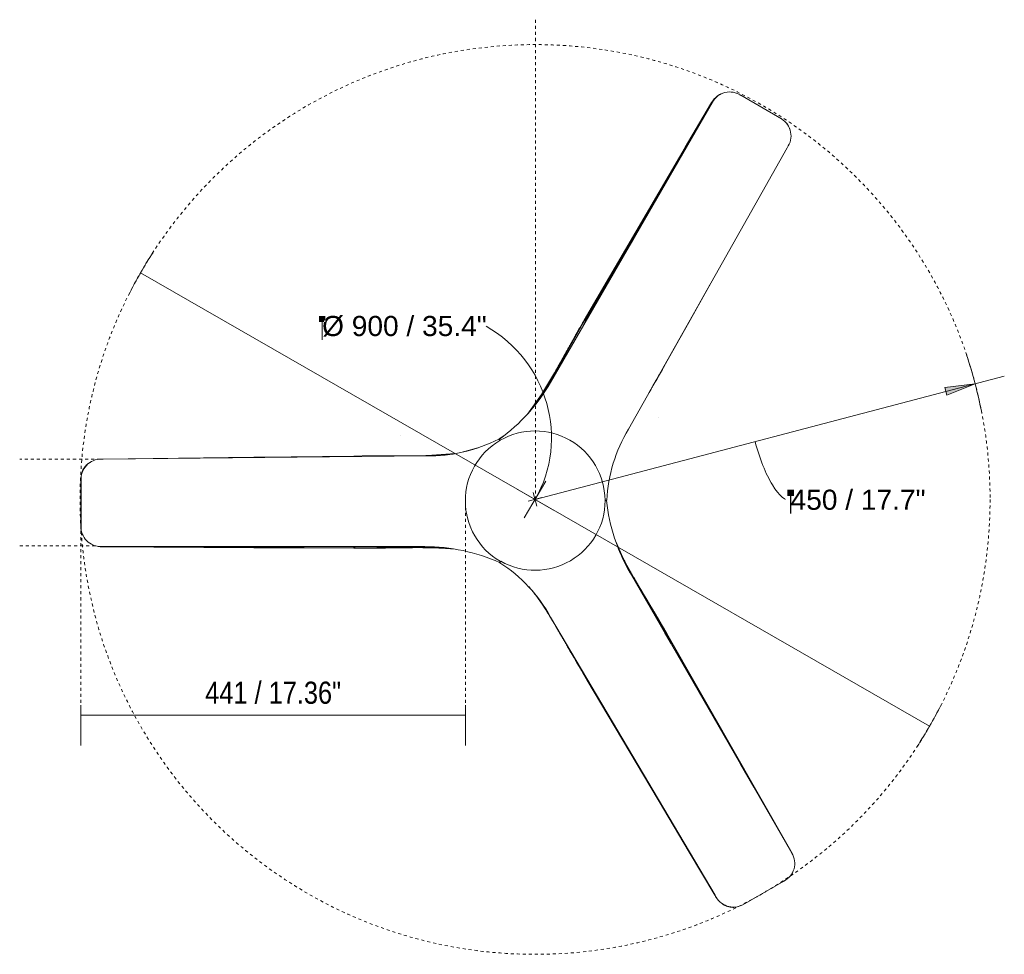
# Model space of a CAD drawing. Header units: millimetres. Extents: x 5811 to 10618, y 166 to 7072.
# Tile 9 of 9: x 9639 to 10618, y 6143 to 7072. Entities that reach past the tile are written whole.
import ezdxf

# ---------------------------------------------------------------- set-up
doc = ezdxf.new("R2010")
doc.units = ezdxf.units.MM
doc.linetypes.add('Dash', pattern=[6, 3, -3])
doc.linetypes.add('Punto', pattern=[4.7625, 0, -4.7625])
for name, color, linetype, lineweight in [('Aparatos eléctricos', 7, 'Continuous', 9), ('Cotas', 7, 'Continuous', 9), ('Cotas-10', 7, 'Continuous', 9), ('Lighthing Fixture Detail Wide Black', 7, 'Continuous', 20)]:
    doc.layers.add(name, color=color, linetype=linetype, lineweight=lineweight)
doc.layers.add('Lighthing Fixture Dim Grey Dash', color=7, linetype='Dash', lineweight=9, true_color=0xd2d2d2)
doc.layers.add('Ligthing Fixture ADD', color=7, linetype='Punto', lineweight=9, true_color=0xffffff)
doc.styles.add('Arial', font='arial.ttf', dxfattribs={"height": 20})
doc.styles.add('Arial Narrow', font='ARIALN.TTF', dxfattribs={"height": 22})
doc.dimstyles.new('Diameter_-_3mm_Arial', dxfattribs={"dimscale": 304.8, "dimtxt": 20.405188, "dimasz": 0, "dimexe": 0.07874, "dimexo": 0, "dimgap": 0.049213, "dimtad": 3, "dimjust": 3, "dimtih": 1, "dimtoh": 1, "dimdec": 0, "dimzin": 0, "dimdsep": 46, "dimtxsty": 'Arial', "dimblk1": 'NONE', "dimblk2": 'NONE', "dimsah": 1, "dimcen": 0.09, "dimadec": 0, "dimazin": 0, "dimtfac": 1, "dimtdec": 4, "dimtix": 1, "dimtmove": 0, "dimatfit": 2, "dimfxl": 1, "dimtvp": 1, "dimtolj": 1, "dimtzin": 0, "dimarcsym": 2})
doc.dimstyles.new('FARO_-_2_2mm_Arial_Narrow_mm_Inch_Horiz', dxfattribs={"dimscale": 304.8, "dimtxt": 22.515481, "dimasz": 0, "dimexe": 0.098425, "dimexo": 0.0625, "dimgap": 0.016404, "dimtad": 3, "dimtih": 1, "dimtoh": 1, "dimdec": 0, "dimzin": 0, "dimdsep": 46, "dimtxsty": 'Arial Narrow', "dimblk1": 'NONE', "dimblk2": 'NONE', "dimsah": 1, "dimcen": 0.09, "dimadec": 0, "dimazin": 0, "dimtfac": 1, "dimtdec": 4, "dimtix": 1, "dimtmove": 0, "dimatfit": 3, "dimfxl": 0.032808, "dimfxlon": 1, "dimtvp": 1, "dimtolj": 1, "dimtzin": 0, "dimarcsym": 2})
doc.dimstyles.new('Radial_-_3mm_Arial', dxfattribs={"dimscale": 304.8, "dimtxt": 20.405188, "dimasz": 0.098425, "dimexe": 0.098425, "dimexo": 0, "dimgap": 0.057415, "dimtad": 3, "dimjust": 3, "dimtih": 1, "dimtoh": 1, "dimdec": 0, "dimzin": 0, "dimdsep": 46, "dimtxsty": 'Arial', "dimsah": 1, "dimcen": 0.09, "dimdle": 0.098425, "dimadec": 0, "dimazin": 0, "dimtfac": 1, "dimtdec": 4, "dimtix": 1, "dimtmove": 0, "dimatfit": 2, "dimfxl": 1, "dimtvp": 1, "dimtfill": 1, "dimtolj": 1, "dimtzin": 0, "dimarcsym": 2})

# ---------------------------------------------------------------- blocks, each defined once
blk = doc.blocks.new('33820 - 33820 MINI PUNT S White fan with DC motor-683759-Planta_PDF')
at = {"color": 254, "lineweight": 9, "true_color": 0xcccccc}
for p, q in [((206.43, 401.82), (206.43, 401.82)), ((178.57, 392.3), (51.46, 177.99)), ((178.59, 392.32), (178.59, 392.32)), ((247.79, 377.85), (247.37, 378.11)), ((130.86, 132.05), (254.07, 348.2)), ((254.07, 348.2), (255.12, 350.25)), ((254.07, 348.2), (254.07, 348.2)), ((255.12, 350.25), (255.17, 350.37)), ((255.12, 350.25), (255.17, 350.37)), ((255.12, 350.25), (255.17, 350.37)), ((255.12, 350.25), (255.12, 350.25)), ((256.01, 352.21), (256.01, 352.21)), ((51.46, 177.99), (43.76, 164.92)), ((51.46, 177.99), (51.46, 177.99)), ((135.04, 142.33), (129.61, 132.8)), ((130.26, 132.09), (130.39, 132.32)), ((130.86, 132.05), (130.86, 132.05)), ((-35.66, 61.3), (-35.68, 61.34)), ((-35.68, 61.34), (-35.68, 61.34)), ((-35.25, 61.58), (-35.25, 61.59)), ((-34.75, 60.72), (-34.51, 60.31)), ((-433.74, 45.48), (-434.6, 45.29)), ((-433.34, 45.53), (-433.5, 45.51)), ((-433.5, 45.51), (-433.5, 45.51)), ((-431.35, 45.72), (-433.34, 45.53)), ((-431.35, 45.72), (-433.34, 45.53)), ((-431.35, 45.72), (-431.35, 45.72)), ((-180.26, 47.21), (-429.05, 45.84)), ((-429.05, 45.84), (-429.05, 45.84)), ((-207.05, 45.6), (-180.28, 45.74)), ((-180.28, 45.6), (-180.28, 45.74)), ((-180.26, 47.21), (-180.26, 47.21)), ((-179.99, 46.66), (-180.25, 46.66)), ((-451.65, 23.44), (-451.65, 23.44)), ((-451.65, 23.35), (-451.65, 23.35)), ((-451.63, 24.28), (-451.61, 24.82)), ((-451.63, 24.19), (-451.63, 24.19)), ((-451.61, 25.01), (-451.59, 25.58)), ((-451.59, 25.58), (-451.59, 25.58)), ((-451.55, 26.05), (-451.55, 26.05)), ((-451.66, -22.2), (-451.66, -22.2)), ((-451.66, -22.22), (-451.66, -22.22)), ((-429.51, -41.57), (-429.51, -41.57)), ((-180.33, -44.49), (-233.81, -43.87)), ((-180.33, -44.49), (-180.33, -44.49)), ((-56.99, -52.71), (-73.91, -48.09)), ((-36.17, -61.39), (-36.17, -61.39)), ((-31.86, -64.23), (-35.73, -61.64)), ((-35.73, -61.64), (-35.73, -61.64)), ((-35.23, -60.77), (-34.85, -60.12)), ((-34.98, -60.34), (-34.85, -60.12)), ((-34.98, -60.34), (-34.98, -60.34)), ((-34.82, -60.44), (-34.98, -60.34)), ((-34.82, -60.44), (-34.98, -60.34)), ((128.24, -133.99), (120.79, -120.81)), ((173.6, -214.72), (128.24, -133.99)), ((128.24, -133.99), (128.24, -133.99)), ((128.24, -133.99), (173.6, -214.72)), ((48.78, -179.81), (48.78, -179.82)), ((48.78, -179.82), (174.36, -394.59)), ((49.11, -179.3), (49.24, -179.53)), ((50.49, -178.85), (50.05, -179.1)), ((97.88, -260.9), (50.05, -179.1)), ((252.56, -371.06), (252.81, -370.31)), ((174.36, -394.59), (175.61, -396.52)), ((174.36, -394.59), (174.36, -394.59)), ((175.61, -396.51), (175.61, -396.52)), ((175.61, -396.51), (176.77, -398.14)), ((175.61, -396.52), (176.56, -397.84)), ((176.87, -398.27), (176.87, -398.27)), ((177.34, -398.14), (176.94, -398.37)), ((203.18, -403.96), (203.77, -403.64)), ((204.41, -403.3), (204.55, -403.22))]:
    blk.add_line(p, q, dxfattribs=at)
at = {"color": 254, "lineweight": 9, "true_color": 0xcccccc, "flags": 128}
for points in [[(51.46, 177.99), (115.02, 285.15), (178.58, 392.32)], [(178.58, 392.32), (153.11, 349.37), (127.66, 306.47), (102.24, 263.6), (76.84, 220.78), (51.46, 177.99)], [(246.6, 378.59), (246.46, 378.68), (246.32, 378.76), (246.17, 378.85), (246.03, 378.94), (245.89, 379.02)], [(254.07, 348.2), (192.47, 240.13), (130.86, 132.05)], [(254.07, 348.2), (229.42, 304.95), (204.77, 261.71), (180.13, 218.48), (155.49, 175.26), (130.86, 132.05)], [(255.12, 350.25), (254.92, 349.83), (254.72, 349.42), (254.51, 349.01), (254.3, 348.6), (254.07, 348.2)], [(130.39, 132.32), (154.94, 175.4), (179.54, 218.55), (204.18, 261.78), (217.39, 284.96)], [(80.36, 41.25), (87.82, 57.98), (99.17, 78.4), (130.73, 131.82)], [(130.25, 132.09), (118.9, 112.69), (107.4, 93.46), (96.24, 74.33), (86.57, 56.64)], [(-431.35, 45.72), (-432.42, 45.62), (-433.5, 45.51)], [(-431.35, 45.72), (-430.89, 45.76), (-430.43, 45.79), (-429.97, 45.82), (-429.51, 45.83), (-429.05, 45.84)], [(-429.05, 45.84), (-304.66, 46.52), (-180.26, 47.21)], [(-429.05, 45.84), (-379.27, 46.11), (-329.5, 46.39), (-279.75, 46.66), (-230, 46.93), (-180.26, 47.21)], [(-180.25, 46.66), (-229.84, 46.39), (-279.51, 46.11), (-329.27, 45.84), (-372.91, 45.6)], [(-179.99, 46.66), (-157.52, 46.53), (-135.11, 46.19), (-112.96, 46.09), (-91.59, 46.65), (-90.24, 46.75)], [(-451.63, 24.19), (-451.64, 24.02), (-451.64, 23.85), (-451.65, 23.69), (-451.65, 23.52), (-451.65, 23.35)], [(-180.33, -44.49), (-304.91, -43.03), (-429.5, -41.57)], [(-429.5, -41.57), (-379.57, -42.15), (-329.69, -42.74), (-279.86, -43.32), (-230.07, -43.91), (-180.33, -44.49)], [(-79.59, -47.02), (-107.41, -44.93), (-164.13, -44.63), (-180.33, -44.49)], [(-35.3, -60.9), (-35.44, -61.13), (-35.56, -61.34), (-35.65, -61.5), (-35.71, -61.6), (-35.73, -61.64)], [(-7.76, -86.31), (6.2, -105.58), (18.24, -125.67), (48.65, -179.58)], [(49.11, -179.3), (38, -159.77), (27.08, -140.2), (16.1, -120.96), (4.93, -102.73), (-0.1, -95.32)], [(173.29, -214.18), (152.61, -177.36), (128.24, -133.99)], [(174.36, -394.59), (111.57, -287.2), (48.78, -179.81)], [(174.36, -394.59), (149.23, -351.61), (124.11, -308.65), (98.99, -265.7), (73.88, -222.75), (48.78, -179.82)], [(49.24, -179.53), (74.27, -222.34), (99.35, -265.21), (124.47, -308.17), (149.63, -351.2), (174.83, -394.3)], [(175.61, -396.51), (175.35, -396.14), (175.09, -395.76), (174.84, -395.37), (174.6, -394.98), (174.36, -394.59)], [(175.61, -396.52), (176.24, -397.39), (176.87, -398.27)], [(176.77, -398.14), (176.91, -398.05), (177.15, -397.89)], [(176.94, -398.37), (181.29, -402.72), (182.31, -403.41)], [(204.7, -403.14), (204.85, -403.06), (204.99, -402.98), (205.14, -402.9)]]:
    blk.add_lwpolyline(points, dxfattribs=at)
at = {"color": 254, "lineweight": 9, "true_color": 0xcccccc}
for centre, major_axis, ratio, start_param, end_param in [((256.4, 353.05), (8.88, 19.55), 0.000327, 1.6137, 1.621349), ((-434.43, 45.4), (21.37, 2.09), 0.000794, 1.519435, 1.527084), ((177.41, -399.05), (-12.5, 17.46), 0.000467, 4.756668, 4.764317)]:
    blk.add_ellipse(centre, major_axis=major_axis, ratio=ratio, start_param=start_param, end_param=end_param, dxfattribs=at)
for points, knots in [([(200.79, 403.99), (200.17, 404.12), (198.96, 404.3), (197.29, 404.38), (195.78, 404.32), (194.36, 404.17), (192.71, 403.87), (190.97, 403.38), (189.2, 402.68), (187.62, 401.85), (186.72, 401.27), (186.41, 401.06)], [0.1489061, 0.1489061, 0.1489061, 0.1489061, 0.2, 0.25, 0.3, 0.35, 0.4, 0.475, 0.55, 0.625, 0.6642037, 0.6642037, 0.6642037, 0.6642037]), ([(200.82, 403.98), (200.2, 404.11), (198.4, 404.38), (196.29, 404.38), (194.41, 404.18), (193.01, 403.93), (191.67, 403.59), (190.44, 403.17), (189.24, 402.68), (188.01, 402.07), (187.07, 401.51), (186.56, 401.17), (186.44, 401.09)], [0.1486953, 0.1486953, 0.1486953, 0.1486953, 0.2, 0.3, 0.35, 0.4, 0.45, 0.5, 0.55, 0.6, 0.65, 0.6647419, 0.6647419, 0.6647419, 0.6647419]), ([(178.57, 392.3), (178.57, 392.3), (178.6, 392.29), (178.67, 392.24), (178.72, 392.21), (178.75, 392.2)], [0, 0, 0, 0, 0.2, 0.3, 0.4, 0.4, 0.4, 0.4]), ([(183.61, 398.79), (183.49, 398.67), (183.24, 398.43), (182.99, 398.18), (182.87, 398.05)], [0.78450812, 0.78450812, 0.78450812, 0.78450812, 0.8, 0.81540484, 0.81540484, 0.81540484, 0.81540484]), ([(246.6, 378.59), (246.51, 378.65), (246.37, 378.74), (246.22, 378.82), (246.17, 378.85)], [0, 0, 0, 0, 0.4, 0.6, 0.6, 0.6, 0.6]), ([(255.12, 350.25), (254.99, 349.97), (254.66, 349.27), (254.3, 348.6), (254.07, 348.2)], [0, 0, 0, 0, 0.4, 1, 1, 1, 1]), ([(51.46, 177.99), (45.89, 168.59), (34.86, 149.73), (18.49, 121.37), (5.29, 99.45), (-3.96, 88.11), (-6.41, 85.35)], [0, 0, 0, 0, 0.25, 0.5, 0.75, 0.8341475, 0.8341475, 0.8341475, 0.8341475]), ([(51.46, 177.99), (50.61, 176.56), (49.03, 173.87), (46.69, 169.9), (45.19, 167.36), (43.55, 164.56), (41.82, 161.59), (39.83, 158.2), (38.18, 155.37), (36.19, 151.95), (33.95, 148.1), (31.66, 144.17), (29.56, 140.56), (27.7, 137.36), (25.91, 134.28), (24.2, 131.34), (22.51, 128.43), (20.88, 125.65), (18.83, 122.14), (16.27, 117.79), (12.61, 111.68), (8.91, 105.78), (6.18, 101.69), (4.03, 98.59), (2.38, 96.29), (0.8, 94.17), (-0.28, 92.75), (-0.9, 91.96), (-1, 91.84)], [0, 0, 0, 0, 0.0909091, 0.1363636, 0.1590909, 0.1818182, 0.2272727, 0.25, 0.2727273, 0.2954545, 0.3181818, 0.3409091, 0.3636364, 0.3863636, 0.4090909, 0.4318182, 0.4545455, 0.4772727, 0.5, 0.5454545, 0.5909091, 0.6363636, 0.6818182, 0.7045455, 0.7272727, 0.75, 0.7727273, 0.776954, 0.776954, 0.776954, 0.776954]), ([(51.94, 177.71), (51.86, 177.76), (51.58, 177.92), (51.46, 177.99), (51.46, 177.99)], [0.2885814, 0.2885814, 0.2885814, 0.2885814, 0.5, 1, 1, 1, 1]), ([(82.56, 47.34), (83.09, 48.5), (84.01, 50.42), (85.15, 52.73), (85.93, 54.29), (86.52, 55.46), (87.12, 56.63), (87.94, 58.2), (89.39, 60.95), (91.51, 64.88), (94.15, 69.61), (97.73, 75.92), (102.35, 83.88), (108.03, 93.47), (113.77, 103.05), (121.46, 115.89), (127.15, 125.54), (130.86, 132.05)], [-0.7396312, -0.7396312, -0.7396312, -0.7396312, -0.7083333, -0.6875, -0.6770833, -0.6666667, -0.65625, -0.6458333, -0.625, -0.5833333, -0.5416667, -0.5, -0.4166667, -0.3333333, -0.25, -0.1666667, 0, 0, 0, 0]), ([(130.73, 131.82), (129.67, 129.96), (128.14, 127.31), (126.25, 124.06), (124.87, 121.72), (123.68, 119.69), (122.3, 117.35), (120.48, 114.29), (117.43, 109.18), (114.93, 105), (113.24, 102.18), (111.83, 99.83), (110.54, 97.66), (109.3, 95.59), (108, 93.42), (106.65, 91.15), (104.87, 88.14), (102.59, 84.27), (99.71, 79.35), (97.28, 75.13), (95.28, 71.62), (93.76, 68.91), (92.25, 66.2), (90.33, 62.7), (88.47, 59.24), (86.74, 55.9), (85.53, 53.52), (84.49, 51.42), (83.55, 49.48), (82.92, 48.14), (82.59, 47.42)], [0, 0, 0, 0, 0.0416667, 0.0625, 0.0833333, 0.1041667, 0.125, 0.1666667, 0.2083333, 0.2291667, 0.25, 0.2708333, 0.2916667, 0.3125, 0.3333333, 0.3541667, 0.375, 0.4166667, 0.4583333, 0.5, 0.5208333, 0.5416667, 0.5625, 0.5833333, 0.625, 0.6458333, 0.6666667, 0.6875, 0.7083333, 0.7305282, 0.7305282, 0.7305282, 0.7305282]), ([(130.25, 132.09), (130.17, 132.14), (130.27, 132.08), (130.57, 131.91), (130.69, 131.84), (130.73, 131.82), (130.73, 131.82)], [0, 0, 0, 0, 0.625, 0.75, 0.875, 1, 1, 1, 1]), ([(-35.25, 61.59), (-35.25, 61.59), (-35.23, 61.56), (-35.16, 61.44), (-35.08, 61.29), (-34.94, 61.06), (-34.83, 60.86), (-34.75, 60.72)], [0, 0, 0, 0, 0.2, 0.4, 0.55, 0.7, 1, 1, 1, 1]), ([(-34.82, 60.84), (-34.87, 60.92), (-34.96, 61.08), (-35.07, 61.27), (-35.15, 61.42), (-35.22, 61.54), (-35.25, 61.58), (-35.25, 61.58)], [0, 0, 0, 0, 0.2, 0.4, 0.55, 0.7, 1, 1, 1, 1]), ([(-433.83, 45.33), (-433.83, 45.36), (-433.8, 45.41), (-433.6, 45.47), (-433.54, 45.51), (-433.5, 45.51)], [0.525, 0.525, 0.525, 0.525, 0.65, 0.775, 1, 1, 1, 1]), ([(-431.35, 45.72), (-431.05, 45.75), (-430.28, 45.81), (-429.51, 45.84), (-429.05, 45.84)], [0, 0, 0, 0, 0.4, 1, 1, 1, 1]), ([(-81.48, 47.86), (-83.17, 47.7), (-85.71, 47.49), (-88.71, 47.29), (-90.44, 47.19), (-91.75, 47.11), (-93.07, 47.05), (-94.84, 46.97), (-97.94, 46.85), (-102.41, 46.72), (-107.82, 46.64), (-115.08, 46.58), (-124.29, 46.6), (-135.43, 46.72), (-146.6, 46.9), (-161.56, 47.14), (-172.77, 47.25), (-180.26, 47.21)], [-0.75, -0.75, -0.75, -0.75, -0.7083333, -0.6875, -0.6770833, -0.6666667, -0.65625, -0.6458333, -0.625, -0.5833333, -0.5416667, -0.5, -0.4166667, -0.3333333, -0.25, -0.1666667, 0, 0, 0, 0]), ([(-180, 47.21), (-177.86, 47.22), (-174.79, 47.22), (-171.04, 47.21), (-168.32, 47.19), (-165.96, 47.17), (-163.25, 47.14), (-159.69, 47.1), (-153.74, 47.01), (-148.87, 46.94), (-145.58, 46.88), (-142.84, 46.84), (-140.32, 46.8), (-137.9, 46.77), (-135.37, 46.73), (-132.73, 46.7), (-129.24, 46.66), (-124.74, 46.62), (-119.04, 46.59), (-114.17, 46.59), (-110.13, 46.62), (-107.02, 46.65), (-103.92, 46.7), (-99.93, 46.79), (-96, 46.92), (-92.25, 47.09), (-89.58, 47.23), (-87.24, 47.39), (-84.68, 47.57), (-82.8, 47.73), (-81.48, 47.86)], [0, 0, 0, 0, 0.0416667, 0.0625, 0.0833333, 0.1041667, 0.125, 0.1666667, 0.2083333, 0.2291667, 0.25, 0.2708333, 0.2916667, 0.3125, 0.3333333, 0.3541667, 0.375, 0.4166667, 0.4583333, 0.5, 0.5208333, 0.5416667, 0.5625, 0.5833333, 0.625, 0.6458333, 0.6666667, 0.6875, 0.7083333, 0.7424986, 0.7424986, 0.7424986, 0.7424986]), ([(-179.99, 46.66), (-179.99, 46.57), (-179.99, 46.68), (-179.99, 47.03), (-180, 47.17), (-180, 47.21), (-180, 47.21)], [0, 0, 0, 0, 0.625, 0.75, 0.875, 1, 1, 1, 1]), ([(-451.63, 24.19), (-451.64, 24.08), (-451.64, 23.8), (-451.65, 23.52), (-451.65, 23.35)], [0, 0, 0, 0, 0.4, 1, 1, 1, 1]), ([(-451.59, 25.58), (-451.58, 25.65), (-451.57, 25.81), (-451.56, 25.96), (-451.55, 26.05)], [0, 0, 0, 0, 0.4, 1, 1, 1, 1]), ([(-450.77, -28.01), (-450.56, -28.66), (-449.88, -30.4), (-448.8, -32.26), (-447.69, -33.79), (-446.77, -34.88), (-445.8, -35.87), (-444.83, -36.72), (-443.8, -37.52), (-442.77, -38.2), (-442.08, -38.6), (-441.79, -38.75)], [0.1449421, 0.1449421, 0.1449421, 0.1449421, 0.2, 0.3, 0.35, 0.4, 0.45, 0.5, 0.55, 0.6, 0.6347393, 0.6347393, 0.6347393, 0.6347393]), ([(-450.76, -28.03), (-450.55, -28.69), (-450.08, -29.87), (-449.3, -31.4), (-448.5, -32.68), (-447.65, -33.83), (-446.58, -35.11), (-445.28, -36.37), (-443.78, -37.55), (-442.51, -38.36), (-441.8, -38.74), (-441.72, -38.79)], [0.1450811, 0.1450811, 0.1450811, 0.1450811, 0.2, 0.25, 0.3, 0.35, 0.4, 0.475, 0.55, 0.625, 0.6353133, 0.6353133, 0.6353133, 0.6353133]), ([(-180.33, -44.06), (-180.33, -44.12), (-180.33, -44.37), (-180.33, -44.49), (-180.33, -44.49)], [0.3735582, 0.3735582, 0.3735582, 0.3735582, 0.5, 1, 1, 1, 1]), ([(-180.33, -44.49), (-169.4, -44.62), (-147.55, -44.74), (-114.98, -44.74), (-93.25, -45.14), (-82.56, -46.44)], [0, 0, 0, 0, 0.25, 0.5, 0.7462212, 0.7462212, 0.7462212, 0.7462212]), ([(-180.33, -44.49), (-178.66, -44.51), (-175.55, -44.54), (-170.93, -44.58), (-167.99, -44.61), (-164.74, -44.63), (-161.31, -44.65), (-157.37, -44.67), (-154.09, -44.68), (-150.14, -44.7), (-145.68, -44.71), (-141.14, -44.73), (-136.96, -44.74), (-133.26, -44.75), (-129.7, -44.77), (-126.3, -44.78), (-122.93, -44.79), (-119.71, -44.81), (-115.65, -44.83), (-110.6, -44.87), (-103.47, -44.99), (-96.52, -45.25), (-91.61, -45.56), (-87.85, -45.87), (-85.03, -46.15), (-83.02, -46.38), (-81.93, -46.52), (-81.68, -46.55)], [0, 0, 0, 0, 0.0909091, 0.1363636, 0.1590909, 0.1818182, 0.2272727, 0.25, 0.2727273, 0.2954545, 0.3181818, 0.3409091, 0.3636364, 0.3863636, 0.4090909, 0.4318182, 0.4545455, 0.4772727, 0.5, 0.5454545, 0.5909091, 0.6363636, 0.6818182, 0.7045455, 0.7272727, 0.75, 0.7568349, 0.7568349, 0.7568349, 0.7568349]), ([(-36.07, -61.22), (-36.09, -61.25), (-36.14, -61.35), (-36.17, -61.39), (-36.17, -61.39)], [0.55, 0.55, 0.55, 0.55, 0.7, 1, 1, 1, 1]), ([(-35.23, -60.77), (-35.29, -60.86), (-35.39, -61.04), (-35.52, -61.27), (-35.62, -61.44), (-35.7, -61.58), (-35.73, -61.63), (-35.73, -61.64)], [0, 0, 0, 0, 0.2, 0.4, 0.55, 0.7, 1, 1, 1, 1]), ([(48.65, -179.58), (47.57, -177.74), (46.03, -175.08), (44.17, -171.82), (42.82, -169.46), (41.66, -167.41), (40.33, -165.04), (38.59, -161.94), (35.68, -156.74), (33.32, -152.49), (31.72, -149.61), (30.38, -147.22), (29.16, -145.01), (27.98, -142.91), (26.75, -140.7), (25.46, -138.39), (23.74, -135.34), (21.53, -131.43), (18.71, -126.48), (16.27, -122.26), (14.22, -118.77), (12.64, -116.1), (11.05, -113.43), (8.98, -110.02), (6.91, -106.68), (4.88, -103.51), (3.42, -101.28), (2.12, -99.32), (0.54, -96.99), (-1.52, -94.05), (-3.9, -90.8), (-5.18, -89.13), (-5.23, -89.07)], [0, 0, 0, 0, 0.0416667, 0.0625, 0.0833333, 0.1041667, 0.125, 0.1666667, 0.2083333, 0.2291667, 0.25, 0.2708333, 0.2916667, 0.3125, 0.3333333, 0.3541667, 0.375, 0.4166667, 0.4583333, 0.5, 0.5208333, 0.5416667, 0.5625, 0.5833333, 0.625, 0.6458333, 0.6666667, 0.6875, 0.7083333, 0.75, 0.7916667, 0.7933762, 0.7933762, 0.7933762, 0.7933762]), ([(-4.93, -89.47), (-4.68, -89.79), (-3.4, -91.49), (-1.15, -94.56), (1.26, -98.05), (2.94, -100.55), (3.89, -102), (4.61, -103.1), (5.33, -104.22), (6.28, -105.7), (7.93, -108.33), (10.27, -112.14), (13.05, -116.79), (16.73, -123.05), (21.32, -131.03), (26.78, -140.75), (32.21, -150.51), (39.48, -163.59), (45, -173.35), (48.78, -179.82)], [-0.8013834, -0.8013834, -0.8013834, -0.8013834, -0.7916667, -0.75, -0.7083333, -0.6875, -0.6770833, -0.6666667, -0.65625, -0.6458333, -0.625, -0.5833333, -0.5416667, -0.5, -0.4166667, -0.3333333, -0.25, -0.1666667, 0, 0, 0, 0]), ([(128.24, -133.99), (127.43, -132.54), (125.9, -129.82), (123.62, -125.81), (122.17, -123.24), (120.57, -120.42), (118.87, -117.44), (116.92, -114.02), (115.29, -111.17), (113.98, -108.89), (113.29, -107.67)], [0, 0, 0, 0, 0.0909091, 0.1363636, 0.1590909, 0.1818182, 0.2272727, 0.25, 0.2727273, 0.2954545, 0.2954545, 0.2954545, 0.2954545]), ([(49.11, -179.3), (49.2, -179.25), (49.1, -179.31), (48.8, -179.49), (48.68, -179.56), (48.65, -179.58), (48.65, -179.58)], [0, 0, 0, 0, 0.625, 0.75, 0.875, 1, 1, 1, 1]), ([(252.17, -371.95), (252.34, -371.59), (252.62, -370.95), (252.86, -370.3), (252.96, -370.02)], [0.30901818, 0.30901818, 0.30901818, 0.30901818, 0.35, 0.38197006, 0.38197006, 0.38197006, 0.38197006]), ([(249.85, -375.66), (250.06, -375.4), (250.46, -374.87), (250.81, -374.35), (250.98, -374.09)], [0.17208936, 0.17208936, 0.17208936, 0.17208936, 0.2, 0.2280158, 0.2280158, 0.2280158, 0.2280158]), ([(249.92, -375.57), (250.1, -375.35), (250.52, -374.79), (250.89, -374.25), (251.09, -373.92)], [0.17590874, 0.17590874, 0.17590874, 0.17590874, 0.2, 0.23537213, 0.23537213, 0.23537213, 0.23537213]), ([(175.61, -396.52), (175.43, -396.27), (175, -395.63), (174.59, -394.98), (174.36, -394.59)], [0, 0, 0, 0, 0.4, 1, 1, 1, 1]), ([(175.58, -395.49), (175.52, -395.41), (175.26, -395.02), (175.02, -394.62), (174.83, -394.3)], [-0.6350942, -0.6350942, -0.6350942, -0.6350942, -0.5, 0, 0, 0, 0]), ([(176.87, -398.27), (176.87, -398.28), (176.94, -398.26), (177.11, -398.15), (177.22, -398.08), (177.28, -398.04)], [0, 0, 0, 0, 0.25, 0.375, 0.5, 0.5, 0.5, 0.5]), ([(177.26, -398.05), (177.26, -398.12), (177.27, -398.25), (177.26, -398.4), (177.18, -398.48), (177.1, -398.48), (176.95, -398.34), (176.89, -398.3), (176.87, -398.27)], [0.15, 0.15, 0.15, 0.15, 0.3, 0.4125, 0.525, 0.65, 0.775, 1, 1, 1, 1]), ([(181.17, -402.62), (181.11, -402.58), (180.59, -402.19), (179.73, -401.46), (178.78, -400.52), (177.73, -399.37), (177.17, -398.66), (176.87, -398.27)], [0.7433613, 0.7433613, 0.7433613, 0.7433613, 0.75, 0.8, 0.85, 0.9, 1, 1, 1, 1]), ([(184.3, -404.5), (183.93, -404.33), (183.09, -403.9), (181.95, -403.2), (180.86, -402.41), (179.93, -401.63), (179.12, -400.86), (178.42, -400.13), (177.62, -399.23), (177.16, -398.65), (176.9, -398.32)], [0.5642786, 0.5642786, 0.5642786, 0.5642786, 0.6, 0.65, 0.7, 0.75, 0.8, 0.85, 0.9, 1, 1, 1, 1]), ([(186.01, -405.21), (185.92, -405.18), (185.47, -405.01), (185.03, -404.83), (184.67, -404.67)], [0.59260883, 0.59260883, 0.59260883, 0.59260883, 0.6, 0.63256677, 0.63256677, 0.63256677, 0.63256677]), ([(204.41, -403.3), (204.51, -403.25), (204.75, -403.12), (204.99, -402.98), (205.14, -402.9)], [0, 0, 0, 0, 0.4, 1, 1, 1, 1])]:
    blk.add_open_spline(points, degree=3, knots=knots, dxfattribs=at)
for points in [[(178.57, 392.3), (178.58, 392.3), (178.66, 392.26), (178.82, 392.17)], [(179.94, 394.44), (179.48, 393.77), (179.03, 393.06), (178.59, 392.32)], [(179.93, 394.43), (179.47, 393.76), (179.02, 393.06), (178.59, 392.32)], [(183.59, 398.77), (183.34, 398.53), (183.09, 398.28), (182.83, 398.02)], [(246.03, 378.94), (245.98, 378.96), (245.93, 378.99), (245.89, 379.02)], [(247.33, 378.14), (247.25, 378.19), (247.09, 378.29), (246.85, 378.44), (246.69, 378.54), (246.6, 378.59)], [(246.6, 378.59), (246.68, 378.54), (246.84, 378.44), (247.08, 378.29), (247.24, 378.19), (247.32, 378.14)], [(247.32, 378.14), (247.4, 378.09), (247.56, 378), (247.71, 377.9), (247.79, 377.85)], [(247.79, 377.85), (247.71, 377.9), (247.56, 377.99), (247.4, 378.09), (247.33, 378.14)], [(253.93, 348.27), (254.02, 348.23), (254.07, 348.2), (254.07, 348.2)], [(254.07, 348.2), (254.07, 348.2), (254.06, 348.21), (254.03, 348.23)], [(51.46, 177.99), (51.46, 177.98), (51.49, 177.96), (51.61, 177.87), (51.8, 177.75), (51.97, 177.64), (52.05, 177.59)], [(128.98, 131.84), (129.19, 132.15), (129.4, 132.47), (129.61, 132.8)], [(129.42, 132.57), (129.7, 132.41), (129.98, 132.25), (130.25, 132.09)], [(129.61, 132.8), (129.72, 132.73), (129.98, 132.58), (130.4, 132.34), (130.76, 132.13), (130.87, 132.05), (130.86, 132.05)], [(130.39, 132.32), (130.52, 132.24), (130.76, 132.11), (130.86, 132.05), (130.86, 132.05)], [(130.73, 131.82), (130.78, 131.9), (130.82, 131.98), (130.86, 132.05)], [(-35.68, 61.34), (-35.88, 61.22), (-36.09, 61.11), (-36.29, 61)], [(-35.68, 61.34), (-35.88, 61.23), (-36.07, 61.12), (-36.27, 61.01)], [(-35.63, 61.24), (-35.66, 61.3), (-35.68, 61.34), (-35.68, 61.34)], [(-35.08, 61.68), (-35.14, 61.65), (-35.19, 61.62), (-35.25, 61.58)], [(-35.08, 61.68), (-35.14, 61.65), (-35.19, 61.62), (-35.25, 61.59)], [(-34.67, 60.92), (-34.72, 60.89), (-34.77, 60.87), (-34.82, 60.84)], [(-34.49, 60.26), (-34.6, 60.45), (-34.71, 60.64), (-34.82, 60.84)], [(-34.6, 60.8), (-34.65, 60.78), (-34.7, 60.75), (-34.75, 60.72)], [(-437.73, 44.59), (-437.67, 44.61), (-437.61, 44.63), (-437.55, 44.65)], [(-434.5, 45.36), (-434.16, 45.42), (-433.84, 45.47), (-433.56, 45.5)], [(-434.18, 45.41), (-433.93, 45.45), (-433.71, 45.48), (-433.5, 45.51)], [(-433.5, 45.51), (-433.51, 45.51), (-433.52, 45.46), (-433.52, 45.38)], [(-431.35, 45.72), (-431.36, 45.72), (-431.36, 45.71), (-431.36, 45.68)], [(-431.31, 45.56), (-431.33, 45.66), (-431.34, 45.72), (-431.35, 45.72)], [(-429.05, 45.84), (-429.06, 45.84), (-429.06, 45.79), (-429.06, 45.7)], [(-429.05, 45.68), (-429.05, 45.78), (-429.05, 45.84), (-429.05, 45.84)], [(-180.28, 45.74), (-180.28, 45.87), (-180.28, 46.17), (-180.28, 46.66), (-180.28, 47.07), (-180.27, 47.21), (-180.26, 47.21)], [(-177.53, 45.59), (-178.43, 45.64), (-179.34, 45.69), (-180.28, 45.74)], [(-180, 47.21), (-180.09, 47.21), (-180.18, 47.21), (-180.26, 47.21)], [(-180.25, 46.66), (-180.25, 46.82), (-180.26, 47.09), (-180.26, 47.21), (-180.26, 47.21)], [(-179.99, 45.61), (-179.99, 45.96), (-179.99, 46.31), (-179.99, 46.66)], [(-451.65, 23.35), (-451.65, 15.99), (-451.65, 1.06), (-451.66, -14.38), (-451.66, -22.2)], [(-451.66, -22.2), (-451.66, -14.39), (-451.65, 1.05), (-451.65, 15.99), (-451.65, 23.35)], [(-451.59, 25.58), (-451.59, 25.49), (-451.6, 25.31), (-451.6, 25.04), (-451.61, 24.76), (-451.62, 24.48), (-451.63, 24.28), (-451.63, 24.19)], [(-451.63, 24.19), (-451.63, 24.28), (-451.62, 24.47), (-451.61, 24.75), (-451.61, 25.03), (-451.6, 25.31), (-451.59, 25.49), (-451.59, 25.58)], [(-451.63, 24.19), (-451.63, 24.22), (-451.61, 24.26), (-451.58, 24.3)], [(-451.41, 27.27), (-451.43, 27.14), (-451.47, 26.87), (-451.52, 26.45), (-451.56, 26.02), (-451.58, 25.73), (-451.59, 25.58)], [(-451.59, 25.58), (-451.59, 25.61), (-451.56, 25.67), (-451.51, 25.72), (-451.48, 25.74)], [(-451.56, 25.49), (-451.58, 25.52), (-451.59, 25.55), (-451.59, 25.58)], [(-451.55, 26.05), (-451.54, 26.16), (-451.53, 26.27), (-451.52, 26.38)], [(-451.66, -22.2), (-451.66, -22.19), (-451.64, -22.17), (-451.6, -22.15)], [(-451.66, -22.2), (-451.66, -22.77), (-451.64, -23.32), (-451.59, -23.85)], [(-451.66, -22.2), (-451.66, -22.78), (-451.64, -23.34), (-451.59, -23.88)], [(-430.89, -41.53), (-430.43, -41.55), (-429.97, -41.56), (-429.51, -41.57)], [(-430.88, -41.53), (-430.43, -41.55), (-429.97, -41.56), (-429.51, -41.57)], [(-429.48, -41.57), (-429.49, -41.57), (-429.49, -41.54), (-429.49, -41.49)], [(-429.48, -41.57), (-429.48, -41.57), (-429.48, -41.55), (-429.48, -41.51)], [(-180.33, -44.49), (-180.32, -44.49), (-180.31, -44.45), (-180.3, -44.3), (-180.29, -44.15), (-180.29, -44.07)], [(-36.17, -61.39), (-36.17, -61.38), (-36.16, -61.37), (-36.14, -61.34)], [(-35.73, -61.64), (-34.77, -62.21), (-33.81, -62.79), (-32.86, -63.39)], [(-35.73, -61.64), (-34.77, -62.2), (-33.82, -62.78), (-32.88, -63.37)], [(-34.83, -60.08), (-34.98, -60.35), (-35.14, -60.62), (-35.3, -60.9)], [(-35.3, -60.9), (-35.25, -60.93), (-35.19, -60.96), (-35.14, -60.99)], [(-35.06, -60.87), (-35.12, -60.84), (-35.18, -60.8), (-35.23, -60.77)], [(-34.9, -60.21), (-34.93, -60.25), (-34.95, -60.3), (-34.98, -60.34)], [(128.24, -133.99), (123.3, -125.19), (118.3, -116.42), (113.29, -107.67)], [(128.24, -133.99), (128.24, -133.98), (128.22, -133.99), (128.19, -134)], [(45.93, -170.87), (47.17, -173.38), (48.54, -176.13), (50.05, -179.1)], [(48.64, -179.59), (48.69, -179.66), (48.73, -179.74), (48.78, -179.81)], [(50.05, -179.1), (49.94, -179.17), (49.68, -179.32), (49.26, -179.56), (48.9, -179.76), (48.78, -179.82), (48.78, -179.82)], [(49.24, -179.53), (49.11, -179.61), (48.88, -179.75), (48.78, -179.81), (48.78, -179.81)], [(50.34, -178.6), (49.93, -178.83), (49.52, -179.07), (49.11, -179.3)], [(244.6, -380.11), (245.1, -379.83), (245.56, -379.53), (246.01, -379.22)], [(174.83, -394.3), (174.7, -394.38), (174.46, -394.52), (174.36, -394.58), (174.36, -394.59)], [(174.36, -394.59), (174.36, -394.59), (174.53, -394.5), (174.78, -394.36)], [(176.03, -396.15), (175.91, -396.25), (175.69, -396.42), (175.6, -396.51), (175.61, -396.51)], [(175.61, -396.52), (175.62, -396.53), (175.79, -396.44), (176.03, -396.28)], [(203.17, -403.96), (203.25, -403.92), (203.41, -403.83), (203.66, -403.7), (203.9, -403.57), (204.15, -403.44), (204.32, -403.35), (204.41, -403.3)], [(203.66, -403.7), (203.58, -403.74), (203.42, -403.83), (203.25, -403.92), (203.17, -403.96)], [(204.41, -403.3), (204.32, -403.35), (204.16, -403.44), (203.91, -403.57), (203.74, -403.66), (203.66, -403.7)]]:
    blk.add_open_spline(points, degree=3, dxfattribs=at)
blk = doc.blocks.new('DIMBLOCK8-Planta_PDF')
at = {"layer": 'Cotas-10', "color": 8, "true_color": 0x787878}
for p, q in [((10151.18, 6594.95), (9758.87, 6820.28)), ((10149.34, 6601.78), (10153.03, 6588.13)), ((10144.36, 6593.11), (10158.01, 6596.8)), ((10151.18, 6594.95), (10543.49, 6369.63))]:
    blk.add_line(p, q, dxfattribs=at)
for start, end in [(147.0897, 153.16865), (327.0897, 333.16865)]:
    blk.add_arc((10151.18, 6594.95), 452.41, start, end, dxfattribs=at)
blk.add_ellipse((10040.31, 6658.64), major_axis=(-110.88, 63.68), ratio=0.979322, start_param=3.141593, end_param=4.712389, dxfattribs=at)
at = {"layer": 'Cotas-10', "color": 0, "insert": (9939.43, 6777.49), "char_height": 20, "width": 195.8898, "attachment_point": 1, "line_spacing_factor": 0.941778, "style": 'Arial'}
blk.add_mtext('\u202cØ 900 / 35.4"', dxfattribs=at)
blk = doc.blocks.new('_None')
blk = doc.blocks.new('DIMBLOCK9-Planta_PDF')
at = {"layer": 'Cotas-10'}
blk.add_hatch(color=256, dxfattribs=at).paths.add_polyline_path([(10588.71, 6710.04), (10558.7, 6706.23), (10560.71, 6698.59)])
for p, q in [((10151.18, 6594.95), (10617.73, 6717.67)), ((10588.71, 6710.04), (10558.7, 6706.23)), ((10558.7, 6706.23), (10560.71, 6698.59)), ((10560.71, 6698.59), (10588.71, 6710.04)), ((10161.88, 6613.28), (10140.49, 6576.63)), ((10169.51, 6584.26), (10132.86, 6605.64))]:
    blk.add_line(p, q, dxfattribs=at)
blk.add_arc((10151.18, 6594.95), 452.41, 10.93778, 18.53648, dxfattribs=at)
blk.add_ellipse((10388.67, 6657.42), major_axis=(-16.57, 63), ratio=0.297124, start_param=1.570796, end_param=3.141593, dxfattribs=at)
at = {"layer": 'Cotas-10', "color": 0, "insert": (10405.24, 6604.69), "char_height": 20, "width": 160.479, "attachment_point": 1, "line_spacing_factor": 0.941778, "style": 'Arial', "bg_fill": 3, "box_fill_scale": 1.25, "bg_fill_color": 256, "bg_fill_true_color": 13158600, "bg_fill_transparency": 0}
blk.add_mtext('\u202c450 / 17.7"', dxfattribs=at)
blk = doc.blocks.new('DIMBLOCK11-Planta_PDF')
at = {"layer": 'Cotas-10', "color": 251, "true_color": 0x5b5b5b}
for p, q in [((9699.69, 6380.31), (9699.69, 6390.31)), ((10081.84, 6380.31), (10081.84, 6390.31)), ((9699.69, 6380.31), (10081.84, 6380.31)), ((9699.69, 6380.31), (9699.69, 6350.31)), ((10081.84, 6380.31), (10081.84, 6350.31))]:
    blk.add_line(p, q, dxfattribs=at)
at = {"layer": 'Cotas-10', "color": 0, "insert": (9823.22, 6413.74), "char_height": 22, "width": 162.1115, "attachment_point": 1, "line_spacing_factor": 0.974696, "style": 'Arial Narrow'}
blk.add_mtext('441 / 17.36"', dxfattribs=at)

msp = doc.modelspace()

# ---------------------------------------------------------------- linework, layer by layer
at = {"layer": 'Lighthing Fixture Detail Wide Black'}
for p, q in [((10327.43, 6989.97), (10166.6, 6711.4)), ((10396.24, 6973.56), (10355.64, 6997.01)), ((10244.09, 6664.83), (10401.85, 6944.82)), ((10116.03, 6653.47), (10115.12, 6655.01)), ((10115.95, 6655.06), (10116.63, 6653.86)), ((10043.22, 6638.41), (9721.86, 6635.03)), ((9699.77, 6615.81), (9699.77, 6568.92)), ((10220.73, 6594.25), (10222.52, 6594.26)), ((10222.2, 6593.85), (10220.82, 6593.85)), ((9719.96, 6548.01), (10041.64, 6548.01)), ((10115.75, 6532.31), (10116.44, 6533.51)), ((10117.14, 6533.51), (10116.26, 6531.96)), ((10406.5, 6243.24), (10245.66, 6521.82)), ((10166.59, 6477.99), (10330.19, 6201.37)), ((10357.88, 6191.85), (10398.49, 6215.3))]:
    msp.add_line(p, q, dxfattribs=at)
for centre, radius, start, end in [((10344.77, 6980.53), 19.74, 56.59179, 151.40821), ((10385.67, 6956.58), 20, 323.97122, 58.08523), ((10008.28, 6802.8), 182.81, 306.08245, 330), ((10151.23, 6593.59), 69.5, 0.54257, 119.85571), ((10372.32, 6587.05), 149.97, 148.75814, 177.24186), ((10046.47, 6788.34), 149.97, 268.75814, 297.24186), ((10151.34, 6593.61), 69.5, 120.54257, 239.85571), ((10151.34, 6593.61), 69.5, 120, 120.56432), ((9719.76, 6615.14), 20, 83.97122, 178.08523), ((10151.32, 6594.03), 69.5, 240.54257, 359.85571), ((10151.34, 6593.61), 69.5, 0.20231, 0.52789), ((10403.98, 6613.22), 182.81, 186.08245, 210), ((9719.48, 6567.75), 19.74, 176.59179, 271.40821), ((10041.64, 6365.2), 182.81, 66.08245, 90), ((10035.11, 6405.83), 149.97, 28.75814, 57.24186), ((10151.34, 6593.61), 69.5, 239.84962, 240.35491), ((10389.65, 6232.95), 19.74, 296.59179, 31.40821), ((10348.46, 6209.5), 20, 203.97122, 298.08523)]:
    msp.add_arc(centre, radius, start, end, dxfattribs=at)
at = {"layer": 'Lighthing Fixture Dim Grey Dash'}
for p, q in [((10151.48, 6594.95), (10151.48, 7072.16)), ((9718.75, 6635.12), (9638.75, 6635.12)), ((9699.69, 6593.61), (9699.69, 6383.61)), ((10081.84, 6593.61), (10081.84, 6383.61)), ((9713.75, 6548.85), (9638.75, 6548.85))]:
    msp.add_line(p, q, dxfattribs=at)
msp.add_circle((10151.18, 6594.95), 452.41, dxfattribs=at)
at = {"layer": 'Ligthing Fixture ADD'}
for p, q in [((10273.74, 6676.65), (10275.72, 6680.08)), ((10017.4, 6658.57), (10013.44, 6658.57))]:
    msp.add_line(p, q, dxfattribs=at)

# ---------------------------------------------------------------- block references
at = {"layer": 'Aparatos eléctricos', "extrusion": (0, 0, -1), "rotation": 180}
msp.add_blockref('33820 - 33820 MINI PUNT S White fan with DC motor-683759-Planta_PDF', (-10151.34, 6593.61), dxfattribs=at)

# ---------------------------------------------------------------- dimensions: what is measured, and where the dimension line sits
at = {"layer": 'Cotas', "color": 8, "true_color": 0x787878}
dim = msp.add_diameter_dim_2p(p1=(10543.49, 6369.63), p2=(9758.87, 6820.28), text='\u202cØ 900 / 35.4"', dimstyle='Diameter_-_3mm_Arial', override={"dimpost": 'ø <>'}, dxfattribs=at)
dim.commit()
dim.dimension.update_dxf_attribs({"geometry": 'DIMBLOCK8-Planta_PDF', "text_midpoint": (10186.81, 6656.98)})
at = {"layer": 'Cotas', "color": 251, "true_color": 0x5b5b5b}
dim = msp.add_linear_dim(base=(10081.84, 6380.31), p1=(9699.69, 6390.31), p2=(10081.84, 6390.31), text='441 / 17.36"', dimstyle='FARO_-_2_2mm_Arial_Narrow_mm_Inch_Horiz', override={"dimpost": '<>', "dimfxl": 382.15782}, dxfattribs=at)
dim.commit()
dim.dimension.update_dxf_attribs({"geometry": 'DIMBLOCK11-Planta_PDF', "text_midpoint": (9890.77, 6396.68)})

# ---------------------------------------------------------------- next in the draw order: dimensions: what is measured, and where the dimension line sits
at = {"layer": 'Cotas'}
dim = msp.add_radius_dim(center=(10151.18, 6594.95), mpoint=(10588.71, 6710.04), text='\u202c450 / 17.7"', dimstyle='Radial_-_3mm_Arial', override={"dimpost": 'R <>'}, dxfattribs=at)
dim.commit()
dim.dimension.update_dxf_attribs({"geometry": 'DIMBLOCK9-Planta_PDF', "text_midpoint": (10342.74, 6696.97)})

doc.saveas('drawing.dxf')
